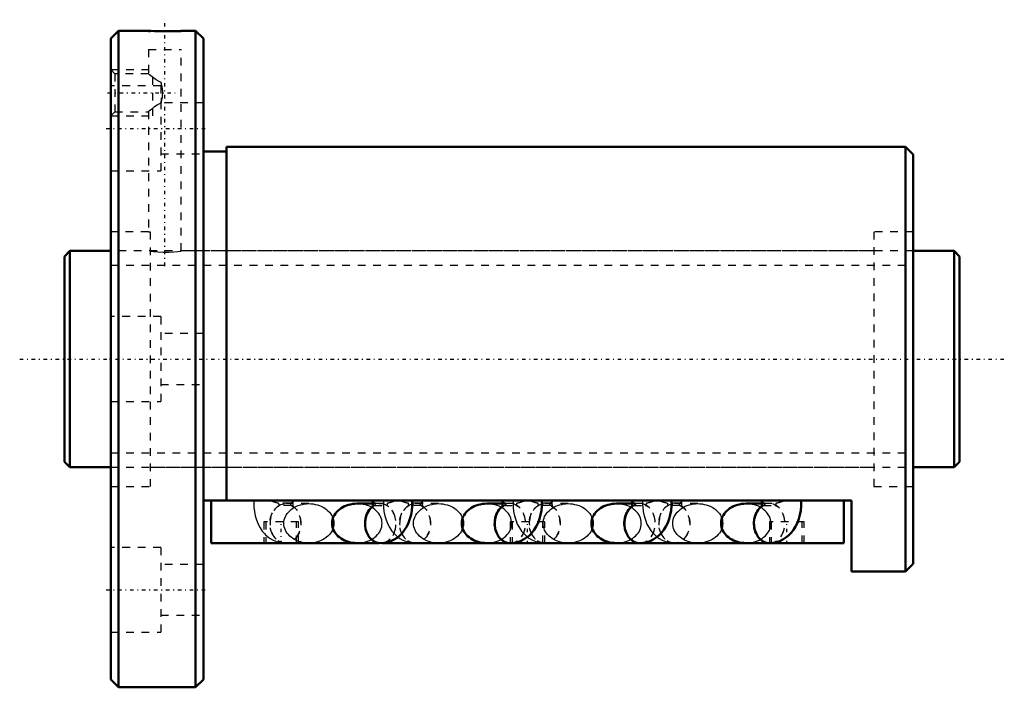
# Model space of a CAD drawing. Header units: millimetres. Extents: x -6 to 122, y -42 to 44.
import ezdxf

# ---------------------------------------------------------------- set-up
doc = ezdxf.new("R2010")
doc.units = ezdxf.units.MM
doc.linetypes.add('Center', pattern=[1.5, 0.45, -0.5, 0.05, -0.5])
doc.linetypes.add('Dashed', pattern=[2, 1, -1])
for name, color, linetype, lineweight in [('2d ConnectionPoints', 7, 'Continuous', 50), ('AM_0', 7, 'Continuous', 50), ('AM_5', 3, 'Continuous', 25), ('AM_7', 7, 'Center', 25), ('AM_9', 6, 'Dashed', 25)]:
    doc.layers.add(name, color=color, linetype=linetype, lineweight=lineweight)

# ---------------------------------------------------------------- blocks, each defined once
blk = doc.blocks.new('1_BIF2806V_10RR_Nut_0_in_BIF2806V_10RRG0_116LC0_000_4')
at = {"layer": 'AM_0'}
for p, q in [((7, 42.5), (6, 41.5)), ((10.88, 42.5), (7, 42.5)), ((7, 42.5), (7, -42.5)), ((17, 42.5), (15.1, 42.5)), ((18, 41.5), (17, 42.5)), ((17, 42.5), (17, -42.5)), ((6, 41.5), (6, -41.5)), ((18, 41.5), (18, -41.5)), ((21, 26.9), (18, 26.9)), ((109, 27.5), (21, 27.5)), ((21, 27.5), (21, -18.33)), ((110, 26.5), (109, 27.5)), ((109, 27.5), (109, -27.5)), ((110, 26.5), (110, -26.5)), ((102, -18.33), (18, -18.33)), ((19, -23.83), (19, -18.33)), ((39.97, -18.72), (37.93, -18.72)), ((56.78, -18.72), (54.73, -18.72)), ((73.58, -18.72), (71.53, -18.72)), ((90.38, -18.72), (88.33, -18.72)), ((101, -23.83), (101, -18.33)), ((102, -27.5), (102, -18.33)), ((40.78, -23.83), (19, -23.83)), ((37.93, -23.82), (40.71, -23.82)), ((101, -23.83), (41.11, -23.83)), ((54.73, -23.82), (57.58, -23.82)), ((71.53, -23.82), (74.38, -23.82)), ((88.33, -23.82), (91.18, -23.82)), ((109, -27.5), (110, -26.5)), ((102, -27.5), (109, -27.5)), ((6, -41.5), (7, -42.5)), ((17, -42.5), (18, -41.5)), ((7, -42.5), (17, -42.5))]:
    blk.add_line(p, q, dxfattribs=at)
for points in [[(15.12, 42.5), (15.07, 42.5), (14.79, 42.48), (14.31, 42.47), (13.69, 42.45), (12.98, 42.45), (12.28, 42.45), (11.66, 42.47), (11.19, 42.49), (10.92, 42.5), (10.88, 42.5)], [(37.93, -18.72), (37.64, -18.73), (37.36, -18.76), (37.09, -18.81), (36.82, -18.87), (36.56, -18.96), (36.31, -19.06), (36.07, -19.18), (35.85, -19.32), (35.64, -19.47), (35.45, -19.63), (35.27, -19.81), (35.12, -20), (34.99, -20.19), (34.88, -20.4), (34.8, -20.61), (34.74, -20.83), (34.7, -21.05), (34.69, -21.27), (34.7, -21.49), (34.74, -21.71), (34.8, -21.93), (34.88, -22.14), (34.99, -22.35), (35.12, -22.55), (35.27, -22.73), (35.45, -22.91), (35.64, -23.07), (35.85, -23.22), (36.07, -23.36), (36.31, -23.48), (36.56, -23.58), (36.82, -23.67), (37.09, -23.73), (37.36, -23.78), (37.64, -23.81), (37.93, -23.82)], [(39.92, -18.33), (39.93, -18.39), (39.96, -18.51), (39.97, -18.66), (39.97, -18.83), (39.96, -18.98), (39.93, -19.11), (39.9, -19.19), (39.89, -19.21)], [(40.96, -23.84), (41.42, -23.81), (41.87, -23.72), (42.3, -23.57), (42.71, -23.38), (43.1, -23.13), (43.46, -22.84), (43.79, -22.49), (44.09, -22.11), (44.36, -21.68), (44.59, -21.2), (44.78, -20.7), (44.92, -20.16), (45.02, -19.61), (45.07, -19.05), (45.07, -18.48), (45.06, -18.33)], [(54.73, -18.72), (54.44, -18.73), (54.16, -18.76), (53.89, -18.81), (53.62, -18.87), (53.36, -18.96), (53.11, -19.06), (52.87, -19.18), (52.65, -19.32), (52.44, -19.47), (52.25, -19.63), (52.07, -19.81), (51.92, -20), (51.79, -20.19), (51.68, -20.4), (51.6, -20.61), (51.54, -20.83), (51.5, -21.05), (51.49, -21.27), (51.5, -21.49), (51.54, -21.71), (51.6, -21.93), (51.68, -22.14), (51.79, -22.35), (51.92, -22.55), (52.07, -22.73), (52.25, -22.91), (52.44, -23.07), (52.65, -23.22), (52.87, -23.36), (53.11, -23.48), (53.36, -23.58), (53.62, -23.67), (53.89, -23.73), (54.16, -23.78), (54.44, -23.81), (54.73, -23.82)], [(56.72, -18.32), (56.74, -18.36), (56.76, -18.47), (56.78, -18.62), (56.79, -18.79), (56.77, -18.95), (56.75, -19.09), (56.72, -19.18), (56.7, -19.21), (56.7, -19.21)], [(57.76, -23.83), (58.22, -23.8), (58.67, -23.71), (59.1, -23.56), (59.51, -23.37), (59.89, -23.12), (60.25, -22.83), (60.58, -22.48), (60.88, -22.1), (61.15, -21.67), (61.38, -21.2), (61.57, -20.69), (61.71, -20.15), (61.81, -19.6), (61.86, -19.04), (61.86, -18.48), (61.85, -18.33)], [(71.53, -18.72), (71.24, -18.73), (70.96, -18.76), (70.69, -18.81), (70.42, -18.87), (70.16, -18.96), (69.91, -19.06), (69.67, -19.18), (69.45, -19.32), (69.24, -19.47), (69.05, -19.63), (68.87, -19.81), (68.72, -20), (68.59, -20.19), (68.48, -20.4), (68.4, -20.61), (68.34, -20.83), (68.3, -21.05), (68.29, -21.27), (68.3, -21.49), (68.34, -21.71), (68.4, -21.93), (68.48, -22.14), (68.59, -22.35), (68.72, -22.55), (68.87, -22.73), (69.05, -22.91), (69.24, -23.07), (69.45, -23.22), (69.67, -23.36), (69.91, -23.48), (70.16, -23.58), (70.42, -23.67), (70.69, -23.73), (70.96, -23.78), (71.24, -23.81), (71.53, -23.82)], [(73.52, -18.32), (73.54, -18.36), (73.56, -18.47), (73.58, -18.62), (73.59, -18.79), (73.57, -18.95), (73.55, -19.09), (73.52, -19.18), (73.5, -19.21), (73.5, -19.21)], [(74.56, -23.83), (75.02, -23.8), (75.47, -23.71), (75.9, -23.56), (76.31, -23.37), (76.69, -23.12), (77.05, -22.83), (77.38, -22.48), (77.68, -22.1), (77.95, -21.67), (78.18, -21.2), (78.37, -20.69), (78.51, -20.15), (78.61, -19.6), (78.66, -19.04), (78.66, -18.48), (78.65, -18.33)], [(88.33, -18.72), (88.04, -18.73), (87.76, -18.76), (87.49, -18.81), (87.22, -18.87), (86.96, -18.96), (86.71, -19.06), (86.47, -19.18), (86.25, -19.32), (86.04, -19.47), (85.85, -19.63), (85.67, -19.81), (85.52, -20), (85.39, -20.19), (85.28, -20.4), (85.2, -20.61), (85.14, -20.83), (85.1, -21.05), (85.09, -21.27), (85.1, -21.49), (85.14, -21.71), (85.2, -21.93), (85.28, -22.14), (85.39, -22.35), (85.52, -22.55), (85.67, -22.73), (85.85, -22.91), (86.04, -23.07), (86.25, -23.22), (86.47, -23.36), (86.71, -23.48), (86.96, -23.58), (87.22, -23.67), (87.49, -23.73), (87.76, -23.78), (88.04, -23.81), (88.33, -23.82)], [(90.32, -18.32), (90.34, -18.36), (90.36, -18.47), (90.38, -18.62), (90.39, -18.79), (90.37, -18.95), (90.35, -19.09), (90.32, -19.18), (90.3, -19.21), (90.3, -19.21)], [(91.36, -23.83), (91.82, -23.8), (92.27, -23.71), (92.7, -23.56), (93.11, -23.37), (93.49, -23.12), (93.85, -22.83), (94.18, -22.48), (94.48, -22.1), (94.75, -21.67), (94.98, -21.2), (95.17, -20.69), (95.31, -20.15), (95.41, -19.6), (95.46, -19.04), (95.46, -18.48), (95.45, -18.33)]]:
    blk.add_lwpolyline(points, dxfattribs=at)
for centre, major_axis, start_param, end_param in [((40.96, -21.29), (0, 2.55), 0.538049, 3.141355), ((40.96, -21.27), (0, -2.55), 3.688267, 4.716311), ((57.76, -21.29), (0, 2.54), 0.546419, 3.142606), ((57.76, -21.27), (0, -2.55), 3.667029, 5.239387), ((74.56, -21.29), (0, 2.54), 0.546419, 3.142606), ((74.56, -21.27), (0, -2.55), 3.667029, 5.239387), ((91.36, -21.29), (0, 2.54), 0.546419, 3.142606), ((91.36, -21.27), (0, -2.55), 3.667029, 5.239387)]:
    blk.add_ellipse(centre, major_axis=major_axis, ratio=0.788011, start_param=start_param, end_param=end_param, dxfattribs=at)
at = {"layer": 'AM_5', "linetype": 'Dashed'}
for p, q in [((6, 37.5), (10.88, 37.5)), ((11.44, 31.5), (11.44, 37.5)), ((6, 31.5), (10.88, 31.5))]:
    blk.add_line(p, q, dxfattribs=at)
at = {"layer": 'AM_7'}
for p, q in [((13, 12.05), (13, 43.95)), ((5.6, 34.5), (14.37, 34.5)), ((5.4, 29.88), (18.6, 29.88)), ((28.08, -23.97), (28.08, -20.94)), ((60, -23.97), (60, -20.94)), ((93.6, -23.97), (93.6, -20.94)), ((5.4, -29.88), (18.6, -29.88))]:
    blk.add_line(p, q, dxfattribs=at)
at = {"layer": 'AM_9'}
for p, q in [((10.88, 42.5), (10.88, 42.39)), ((15.12, 42.39), (10.88, 42.39)), ((15.12, 42.39), (15.12, 42.5)), ((10.88, 40.09), (15.12, 40.09)), ((10.88, 40.09), (10.88, 36.94)), ((15.12, 14), (15.12, 40.09)), ((6.54, 36.96), (6, 37.5)), ((10.9, 36.96), (6.54, 36.96)), ((6.54, 36.96), (6.54, 32.04)), ((12.55, 35.82), (12.55, 33.18)), ((12.5, 35.38), (6, 35.38)), ((12.5, 35.38), (12.5, 24.38)), ((18, 33.18), (12.5, 33.18)), ((6, 31.5), (6.54, 32.04)), ((6.54, 32.04), (10.9, 32.04)), ((10.88, 32.06), (10.88, 16.5)), ((12.5, 26.58), (18, 26.58)), ((6, 24.38), (12.5, 24.38)), ((10.9, 16.5), (6, 16.5)), ((10.88, 16.5), (11.1, 16.47)), ((11.1, 16.47), (11.1, -16.5)), ((104.9, 16.5), (104.9, -16.5)), ((110, 16.5), (104.9, 16.5)), ((104.9, 14), (15.12, 14)), ((12.5, 5.5), (6, 5.5)), ((12.5, 5.5), (12.5, -5.5)), ((18, 3.3), (12.5, 3.3)), ((12.5, -3.3), (18, -3.3)), ((6, -5.5), (12.5, -5.5)), ((11.1, -14), (104.9, -14)), ((6, -16.5), (11.1, -16.5)), ((104.9, -16.5), (110, -16.5)), ((29.3, -18.64), (27.78, -18.64)), ((29.4, -18.94), (27.88, -18.94)), ((31.67, -18.72), (28.64, -18.72)), ((40.96, -18.72), (39.97, -18.72)), ((40.18, -18.94), (41.74, -18.94)), ((40.28, -18.64), (41.84, -18.64)), ((46.1, -18.64), (44.58, -18.64)), ((46.2, -18.94), (44.68, -18.94)), ((48.47, -18.72), (45.44, -18.72)), ((57.76, -18.72), (56.78, -18.72)), ((57, -18.94), (58.52, -18.94)), ((57.1, -18.64), (58.62, -18.64)), ((62.9, -18.64), (61.38, -18.64)), ((63, -18.94), (61.48, -18.94)), ((65.27, -18.72), (62.24, -18.72)), ((74.56, -18.72), (73.58, -18.72)), ((73.8, -18.94), (75.32, -18.94)), ((73.9, -18.64), (75.42, -18.64)), ((79.7, -18.64), (78.18, -18.64)), ((79.8, -18.94), (78.28, -18.94)), ((82.07, -18.72), (79.04, -18.72)), ((91.36, -18.72), (90.38, -18.72)), ((90.6, -18.94), (92.12, -18.94)), ((90.7, -18.64), (92.22, -18.64)), ((30.33, -21.08), (25.83, -21.08)), ((25.83, -21.08), (25.83, -23.83)), ((26.08, -21.08), (26.08, -23.83)), ((30.08, -23.83), (30.08, -21.08)), ((30.33, -23.83), (30.33, -21.08)), ((62.25, -21.08), (57.75, -21.08)), ((57.75, -21.08), (57.75, -23.83)), ((58, -21.08), (58, -23.83)), ((62, -23.83), (62, -21.08)), ((62.25, -23.83), (62.25, -21.08)), ((95.85, -21.08), (91.35, -21.08)), ((91.35, -21.08), (91.35, -23.83)), ((91.6, -21.08), (91.6, -23.83)), ((95.6, -23.83), (95.6, -21.08)), ((95.85, -23.83), (95.85, -21.08)), ((28.64, -23.82), (31.67, -23.82)), ((40.71, -23.82), (40.96, -23.82)), ((41.11, -23.83), (40.78, -23.83)), ((45.44, -23.82), (48.47, -23.82)), ((57.58, -23.82), (57.76, -23.82)), ((62, -23.82), (62.05, -23.82)), ((62.05, -23.82), (62.24, -23.83)), ((62.24, -23.82), (65.27, -23.82)), ((74.38, -23.82), (74.56, -23.82)), ((79.04, -23.82), (82.07, -23.82)), ((91.18, -23.82), (91.36, -23.82)), ((12.5, -24.38), (6, -24.38)), ((12.5, -24.38), (12.5, -35.38)), ((18, -26.58), (12.5, -26.58)), ((12.5, -33.18), (18, -33.18)), ((6, -35.38), (12.5, -35.38))]:
    blk.add_line(p, q, dxfattribs=at)
for points in [[(12.55, 35.82), (12.21, 35.97), (11.89, 36.16), (11.37, 36.54), (11.04, 36.82), (10.89, 36.94), (10.88, 36.96)], [(12.55, 33.18), (12.71, 33.91), (12.75, 34.66), (12.68, 35.24), (12.55, 35.82)], [(10.88, 32.04), (10.9, 32.06), (11.04, 32.18), (11.2, 32.31), (11.39, 32.47), (11.68, 32.69), (12.02, 32.92), (12.55, 33.18)], [(11.1, 13.97), (11.52, 13.92), (12.11, 13.87), (12.8, 13.84), (13.51, 13.85), (14.16, 13.89), (14.68, 13.94), (15.02, 13.98), (15.12, 14)], [(24.55, -18.33), (24.53, -18.6), (24.55, -19.16), (24.61, -19.73), (24.72, -20.28), (24.88, -20.83), (25.09, -21.36), (25.36, -21.86), (25.64, -22.27), (25.96, -22.64), (26.07, -22.76)], [(31.67, -23.82), (31.39, -23.81), (31.11, -23.78), (30.84, -23.73), (30.57, -23.67), (30.31, -23.58), (30.06, -23.48), (29.82, -23.36), (29.59, -23.22), (29.39, -23.07), (29.2, -22.91), (29.02, -22.73), (28.87, -22.55), (28.74, -22.35), (28.63, -22.14), (28.55, -21.93), (28.49, -21.71), (28.45, -21.49), (28.44, -21.27), (28.45, -21.05), (28.49, -20.83), (28.55, -20.61), (28.63, -20.4), (28.74, -20.19), (28.87, -20), (29.02, -19.81), (29.2, -19.63), (29.39, -19.47), (29.59, -19.32), (29.82, -19.18), (30.06, -19.06), (30.31, -18.96), (30.57, -18.87), (30.84, -18.81), (31.11, -18.76), (31.39, -18.73), (31.67, -18.72)], [(29.36, -18.93), (29.37, -18.93), (29.54, -19.04), (29.64, -19.14), (29.69, -19.2), (29.7, -19.21)], [(29.61, -18.72), (29.62, -18.65), (29.63, -18.49), (29.66, -18.37), (29.68, -18.32)], [(29.68, -19.17), (29.66, -19.1), (29.63, -18.97), (29.62, -18.82), (29.61, -18.72)], [(31.67, -18.72), (31.96, -18.73), (32.24, -18.76), (32.51, -18.81), (32.78, -18.87), (33.04, -18.96), (33.29, -19.06), (33.53, -19.18), (33.75, -19.32), (33.96, -19.47), (34.15, -19.63), (34.33, -19.81), (34.48, -20), (34.61, -20.19), (34.72, -20.4), (34.8, -20.61), (34.86, -20.83), (34.9, -21.05), (34.91, -21.27)], [(41.16, -21.27), (41.15, -21.05), (41.11, -20.83), (41.05, -20.61), (40.97, -20.4), (40.86, -20.19), (40.73, -20), (40.58, -19.81), (40.4, -19.63), (40.21, -19.47), (40.01, -19.32), (39.78, -19.18), (39.54, -19.06), (39.29, -18.96), (39.03, -18.87), (38.76, -18.81), (38.49, -18.76), (38.21, -18.73), (37.93, -18.72)], [(39.92, -19.17), (39.99, -19.09), (40.14, -18.98), (40.21, -18.93)], [(41.35, -18.33), (41.33, -18.6), (41.33, -18.79)], [(41.33, -18.79), (41.35, -19.16), (41.41, -19.73), (41.52, -20.28), (41.68, -20.83), (41.89, -21.36), (42.16, -21.86), (42.44, -22.27), (42.76, -22.64), (43.11, -22.97), (43.2, -23.04)], [(48.47, -23.82), (48.19, -23.81), (47.91, -23.78), (47.64, -23.73), (47.37, -23.67), (47.11, -23.58), (46.86, -23.48), (46.62, -23.36), (46.39, -23.22), (46.19, -23.07), (46, -22.91), (45.82, -22.73), (45.67, -22.55), (45.54, -22.35), (45.43, -22.14), (45.35, -21.93), (45.29, -21.71), (45.25, -21.49), (45.24, -21.27), (45.25, -21.05), (45.29, -20.83), (45.35, -20.61), (45.43, -20.4), (45.54, -20.19), (45.67, -20), (45.82, -19.81), (46, -19.63), (46.19, -19.47), (46.39, -19.32), (46.62, -19.18), (46.86, -19.06), (47.11, -18.96), (47.37, -18.87), (47.64, -18.81), (47.91, -18.76), (48.19, -18.73), (48.47, -18.72)], [(46.16, -18.93), (46.17, -18.93), (46.34, -19.04), (46.44, -19.14), (46.49, -19.2), (46.5, -19.21)], [(46.48, -19.17), (46.46, -19.1), (46.43, -18.97), (46.42, -18.82), (46.42, -18.65), (46.43, -18.49), (46.46, -18.37), (46.48, -18.32)], [(48.47, -18.72), (48.76, -18.73), (49.04, -18.76), (49.31, -18.81), (49.58, -18.87), (49.84, -18.96), (50.09, -19.06), (50.33, -19.18), (50.55, -19.32), (50.76, -19.47), (50.95, -19.63), (51.13, -19.81), (51.28, -20), (51.41, -20.19), (51.52, -20.4), (51.6, -20.61), (51.66, -20.83), (51.7, -21.05), (51.71, -21.27)], [(57.96, -21.27), (57.95, -21.05), (57.91, -20.83), (57.85, -20.61), (57.77, -20.4), (57.66, -20.19), (57.53, -20), (57.38, -19.81), (57.2, -19.63), (57.01, -19.47), (56.81, -19.32), (56.58, -19.18), (56.34, -19.06), (56.09, -18.96), (55.83, -18.87), (55.56, -18.81), (55.29, -18.76), (55.01, -18.73), (54.73, -18.72)], [(56.7, -19.21), (56.71, -19.2), (56.77, -19.13), (56.88, -19.03), (57.03, -18.93)], [(58.15, -18.33), (58.13, -18.6), (58.13, -18.79)], [(58.13, -18.79), (58.15, -19.16), (58.21, -19.73), (58.32, -20.28), (58.48, -20.83), (58.69, -21.36), (58.96, -21.86), (59.24, -22.27), (59.48, -22.55)], [(65.27, -23.82), (64.99, -23.81), (64.71, -23.78), (64.44, -23.73), (64.17, -23.67), (63.91, -23.58), (63.66, -23.48), (63.42, -23.36), (63.19, -23.22), (62.99, -23.07), (62.8, -22.91), (62.62, -22.73), (62.47, -22.55), (62.34, -22.35), (62.23, -22.14), (62.15, -21.93), (62.09, -21.71), (62.05, -21.49), (62.04, -21.27), (62.05, -21.05), (62.09, -20.83), (62.15, -20.61), (62.23, -20.4), (62.34, -20.19), (62.47, -20), (62.62, -19.81), (62.8, -19.63), (62.99, -19.47), (63.19, -19.32), (63.42, -19.18), (63.66, -19.06), (63.91, -18.96), (64.17, -18.87), (64.44, -18.81), (64.71, -18.76), (64.99, -18.73), (65.27, -18.72)], [(62.96, -18.93), (62.97, -18.93), (63.14, -19.04), (63.24, -19.14), (63.29, -19.2), (63.3, -19.21)], [(63.21, -18.72), (63.22, -18.65), (63.23, -18.49), (63.26, -18.37), (63.28, -18.32)], [(63.28, -19.17), (63.26, -19.1), (63.23, -18.97), (63.22, -18.82), (63.21, -18.72)], [(65.27, -18.72), (65.56, -18.73), (65.84, -18.76), (66.11, -18.81), (66.38, -18.87), (66.64, -18.96), (66.89, -19.06), (67.13, -19.18), (67.35, -19.32), (67.56, -19.47), (67.75, -19.63), (67.93, -19.81), (68.08, -20), (68.21, -20.19), (68.32, -20.4), (68.4, -20.61), (68.46, -20.83), (68.5, -21.05), (68.51, -21.27)], [(74.76, -21.27), (74.75, -21.05), (74.71, -20.83), (74.65, -20.61), (74.57, -20.4), (74.46, -20.19), (74.33, -20), (74.18, -19.81), (74, -19.63), (73.81, -19.47), (73.61, -19.32), (73.38, -19.18), (73.14, -19.06), (72.89, -18.96), (72.63, -18.87), (72.36, -18.81), (72.09, -18.76), (71.81, -18.73), (71.53, -18.72)], [(73.5, -19.21), (73.51, -19.2), (73.57, -19.13), (73.68, -19.03), (73.83, -18.93)], [(74.95, -18.33), (74.93, -18.6), (74.93, -18.79)], [(74.93, -18.79), (74.95, -19.16), (75.01, -19.73), (75.12, -20.28), (75.28, -20.83), (75.49, -21.36), (75.76, -21.86), (76.04, -22.27), (76.28, -22.55)], [(82.07, -23.82), (81.79, -23.81), (81.51, -23.78), (81.24, -23.73), (80.97, -23.67), (80.71, -23.58), (80.46, -23.48), (80.22, -23.36), (79.99, -23.22), (79.79, -23.07), (79.6, -22.91), (79.42, -22.73), (79.27, -22.55), (79.14, -22.35), (79.03, -22.14), (78.95, -21.93), (78.89, -21.71), (78.85, -21.49), (78.84, -21.27), (78.85, -21.05), (78.89, -20.83), (78.95, -20.61), (79.03, -20.4), (79.14, -20.19), (79.27, -20), (79.42, -19.81), (79.6, -19.63), (79.79, -19.47), (79.99, -19.32), (80.22, -19.18), (80.46, -19.06), (80.71, -18.96), (80.97, -18.87), (81.24, -18.81), (81.51, -18.76), (81.79, -18.73), (82.07, -18.72)], [(79.76, -18.93), (79.77, -18.93), (79.94, -19.04), (80.04, -19.14), (80.09, -19.2), (80.1, -19.21)], [(80.01, -18.72), (80.02, -18.65), (80.03, -18.49), (80.06, -18.37), (80.08, -18.32)], [(80.08, -19.17), (80.06, -19.1), (80.03, -18.97), (80.02, -18.82), (80.01, -18.72)], [(82.07, -18.72), (82.36, -18.73), (82.64, -18.76), (82.91, -18.81), (83.18, -18.87), (83.44, -18.96), (83.69, -19.06), (83.93, -19.18), (84.15, -19.32), (84.36, -19.47), (84.55, -19.63), (84.73, -19.81), (84.88, -20), (85.01, -20.19), (85.12, -20.4), (85.2, -20.61), (85.26, -20.83), (85.3, -21.05), (85.31, -21.27)], [(91.56, -21.27), (91.55, -21.05), (91.51, -20.83), (91.45, -20.61), (91.37, -20.4), (91.26, -20.19), (91.13, -20), (90.98, -19.81), (90.8, -19.63), (90.61, -19.47), (90.41, -19.32), (90.18, -19.18), (89.94, -19.06), (89.69, -18.96), (89.43, -18.87), (89.16, -18.81), (88.89, -18.76), (88.61, -18.73), (88.33, -18.72)], [(90.3, -19.21), (90.31, -19.2), (90.37, -19.13), (90.48, -19.03), (90.63, -18.93)], [(29.7, -19.21), (29.7, -19.21), (29.68, -19.18), (29.68, -19.17)], [(39.89, -19.21), (39.89, -19.21), (39.92, -19.18), (39.92, -19.17)], [(46.5, -19.21), (46.5, -19.21), (46.48, -19.18), (46.48, -19.17)], [(63.3, -19.21), (63.3, -19.21), (63.28, -19.18), (63.28, -19.17)], [(80.1, -19.21), (80.1, -19.21), (80.08, -19.18), (80.08, -19.17)], [(34.91, -21.27), (34.9, -21.49), (34.86, -21.71), (34.8, -21.93), (34.72, -22.14), (34.61, -22.35), (34.48, -22.55), (34.33, -22.73), (34.15, -22.91), (33.96, -23.07), (33.75, -23.22), (33.53, -23.36), (33.29, -23.48), (33.04, -23.58), (32.78, -23.67), (32.51, -23.73), (32.24, -23.78), (31.96, -23.81), (31.67, -23.82)], [(37.93, -23.82), (38.21, -23.81), (38.49, -23.78), (38.76, -23.73), (39.03, -23.67), (39.29, -23.58), (39.54, -23.48), (39.78, -23.36), (40.01, -23.22), (40.21, -23.07), (40.4, -22.91), (40.58, -22.73), (40.73, -22.55), (40.86, -22.35), (40.97, -22.14), (41.05, -21.93), (41.11, -21.71), (41.15, -21.49), (41.16, -21.27)], [(51.71, -21.27), (51.7, -21.49), (51.66, -21.71), (51.6, -21.93), (51.52, -22.14), (51.41, -22.35), (51.28, -22.55), (51.13, -22.73), (50.95, -22.91), (50.76, -23.07), (50.55, -23.22), (50.33, -23.36), (50.09, -23.48), (49.84, -23.58), (49.58, -23.67), (49.31, -23.73), (49.04, -23.78), (48.76, -23.81), (48.47, -23.82)], [(54.73, -23.82), (55.01, -23.81), (55.29, -23.78), (55.56, -23.73), (55.83, -23.67), (56.09, -23.58), (56.34, -23.48), (56.58, -23.36), (56.81, -23.22), (57.01, -23.07), (57.2, -22.91), (57.38, -22.73), (57.53, -22.55), (57.66, -22.35), (57.77, -22.14), (57.85, -21.93), (57.91, -21.71), (57.95, -21.49), (57.96, -21.27)], [(68.51, -21.27), (68.5, -21.49), (68.46, -21.71), (68.4, -21.93), (68.32, -22.14), (68.21, -22.35), (68.08, -22.55), (67.93, -22.73), (67.75, -22.91), (67.56, -23.07), (67.35, -23.22), (67.13, -23.36), (66.89, -23.48), (66.64, -23.58), (66.38, -23.67), (66.11, -23.73), (65.84, -23.78), (65.56, -23.81), (65.27, -23.82)], [(71.53, -23.82), (71.81, -23.81), (72.09, -23.78), (72.36, -23.73), (72.63, -23.67), (72.89, -23.58), (73.14, -23.48), (73.38, -23.36), (73.61, -23.22), (73.81, -23.07), (74, -22.91), (74.18, -22.73), (74.33, -22.55), (74.46, -22.35), (74.57, -22.14), (74.65, -21.93), (74.71, -21.71), (74.75, -21.49), (74.76, -21.27)], [(85.31, -21.27), (85.3, -21.49), (85.26, -21.71), (85.2, -21.93), (85.12, -22.14), (85.01, -22.35), (84.88, -22.55), (84.73, -22.73), (84.55, -22.91), (84.36, -23.07), (84.15, -23.22), (83.93, -23.36), (83.69, -23.48), (83.44, -23.58), (83.18, -23.67), (82.91, -23.73), (82.64, -23.78), (82.36, -23.81), (82.07, -23.82)], [(88.33, -23.82), (88.61, -23.81), (88.89, -23.78), (89.16, -23.73), (89.43, -23.67), (89.69, -23.58), (89.94, -23.48), (90.18, -23.36), (90.41, -23.22), (90.61, -23.07), (90.8, -22.91), (90.98, -22.73), (91.13, -22.55), (91.26, -22.35), (91.37, -22.14), (91.45, -21.93), (91.51, -21.71), (91.55, -21.49), (91.56, -21.27)], [(26.07, -22.76), (26.31, -22.97), (26.68, -23.24), (27.07, -23.46), (27.49, -23.63), (27.96, -23.76), (28.43, -23.82), (28.64, -23.83)], [(59.48, -22.55), (59.56, -22.64), (59.91, -22.97), (60, -23.04)], [(76.28, -22.55), (76.36, -22.64), (76.71, -22.97), (76.8, -23.04)], [(43.2, -23.04), (43.48, -23.24), (43.87, -23.46), (44.29, -23.63), (44.76, -23.76), (45.23, -23.82), (45.44, -23.83)], [(60, -23.04), (60.28, -23.24), (60.67, -23.46), (61.09, -23.63), (61.56, -23.76), (62, -23.82)], [(76.8, -23.04), (77.08, -23.24), (77.47, -23.46), (77.89, -23.63), (78.36, -23.76), (78.83, -23.82), (79.04, -23.83)]]:
    blk.add_lwpolyline(points, dxfattribs=at)
for centre, major_axis, ratio, start_param, end_param in [((28.64, -21.29), (0, -2.54), 0.788011, 3.530835, 9.035536), ((27.28, -17.47), (-2.39, 0.85), 0.394005, 1.483269, 1.915556), ((27.88, -18.74), (0, 0.2), 0.615661, 1.047198, 3.141593), ((29.4, -18.74), (0, 0.2), 0.615661, 1.047198, 3.141593), ((27.28, -17.47), (-2.39, 0.85), 0.394005, 2.694041, 3.126328), ((40.96, -21.27), (0, -2.55), 0.788011, 4.716311, 9.971452), ((42.32, -17.47), (-2.4, -0.85), 0.394005, 0.011623, 0.4381), ((40.96, -21.29), (0, 2.55), 0.788011, 0.398694, 0.538049), ((40.18, -18.74), (0, -0.2), 0.615661, 0, 2.094395), ((40.96, -21.29), (0, 2.55), 0.788011, 3.141355, 5.884491), ((41.74, -18.74), (0, -0.2), 0.615661, 6.283185, 8.37758), ((42.32, -17.47), (-2.4, -0.85), 0.394005, 1.235489, 1.661965), ((45.44, -21.29), (0, -2.54), 0.788011, 3.530835, 9.035536), ((44.08, -17.47), (-2.39, 0.85), 0.394005, 1.483269, 1.915556), ((44.68, -18.74), (0, 0.2), 0.615661, 1.047198, 3.141593), ((46.2, -18.74), (0, 0.2), 0.615661, 1.047198, 3.141593), ((44.08, -17.47), (-2.39, 0.85), 0.394005, 2.694041, 3.126328), ((57.76, -21.27), (0, -2.55), 0.788011, 5.239387, 9.950215), ((57.76, -21.29), (0, 2.54), 0.788011, 0.389242, 0.546419), ((59.12, -17.47), (-2.39, -0.85), 0.394005, 0.015265, 0.447552), ((57, -18.74), (0, -0.2), 0.615661, 0, 2.094395), ((57.76, -21.29), (0, 2.54), 0.788011, 3.142606, 5.893943), ((58.52, -18.74), (0, -0.2), 0.615661, 0, 2.094395), ((59.12, -17.47), (-2.39, -0.85), 0.394005, 1.226036, 1.658323), ((62.24, -21.29), (0, -2.54), 0.788011, 3.530835, 9.035536), ((60.88, -17.47), (-2.39, 0.85), 0.394005, 1.483269, 1.915556), ((61.48, -18.74), (0, 0.2), 0.615661, 1.047198, 3.141593), ((63, -18.74), (0, 0.2), 0.615661, 1.047198, 3.141593), ((60.88, -17.47), (-2.39, 0.85), 0.394005, 2.694041, 3.126328), ((74.56, -21.27), (0, -2.55), 0.788011, 5.239387, 9.950215), ((74.56, -21.29), (0, 2.54), 0.788011, 0.389242, 0.546419), ((75.92, -17.47), (-2.39, -0.85), 0.394005, 0.015265, 0.447552), ((73.8, -18.74), (0, -0.2), 0.615661, 6.283185, 8.37758), ((74.56, -21.29), (0, 2.54), 0.788011, 3.142606, 5.893943), ((75.32, -18.74), (0, -0.2), 0.615661, 6.283185, 8.37758), ((75.92, -17.47), (-2.39, -0.85), 0.394005, 1.226036, 1.658323), ((79.04, -21.29), (0, -2.54), 0.788011, 3.530835, 9.035536), ((77.68, -17.47), (-2.39, 0.85), 0.394005, 1.483269, 1.915556), ((78.28, -18.74), (0, 0.2), 0.615661, 1.047198, 3.141593), ((79.8, -18.74), (0, 0.2), 0.615661, 1.047198, 3.141593), ((77.68, -17.47), (-2.39, 0.85), 0.394005, 2.694041, 3.126328), ((91.36, -21.27), (0, -2.55), 0.788011, 5.239387, 9.950215), ((91.36, -21.29), (0, 2.54), 0.788011, 0.389242, 0.546419), ((92.72, -17.47), (-2.39, -0.85), 0.394005, 0.015265, 0.447552), ((90.6, -18.74), (0, -0.2), 0.615661, 0, 2.094395), ((91.36, -21.29), (0, 2.54), 0.788011, 3.142606, 5.893943), ((92.12, -18.74), (0, -0.2), 0.615661, 0, 2.094395), ((92.72, -17.47), (-2.39, -0.85), 0.394005, 1.226036, 1.658323)]:
    blk.add_ellipse(centre, major_axis=major_axis, ratio=ratio, start_param=start_param, end_param=end_param, dxfattribs=at)
for centre in [(28.64, -21.27), (45.44, -21.27), (62.24, -21.27), (79.04, -21.27)]:
    blk.add_ellipse(centre, major_axis=(0, -2.55), ratio=0.788011, dxfattribs=at)
blk = doc.blocks.new('2_BIF2806V_10RR000_Shaft_0_in_BIF2806V_10RRG0_116LC0_000_4')
at = {"layer": 'AM_0'}
for p, q in [((0.7, 14), (0, 13.3)), ((0, 13.3), (0, -13.3)), ((0.7, 14), (0.7, -14)), ((6, 14), (0.7, 14)), ((115.3, 14), (110, 14)), ((116, 13.3), (115.3, 14)), ((115.3, 14), (115.3, -14)), ((116, 13.3), (116, -13.3)), ((0, -13.3), (0.7, -14)), ((0.7, -14), (6, -14)), ((110, -14), (115.3, -14)), ((115.3, -14), (116, -13.3))]:
    blk.add_line(p, q, dxfattribs=at)
at = {"layer": 'AM_5', "linetype": 'Dashed'}
for p, q in [((6, 12.1595), (110, 12.1595)), ((6, -12.1595), (110, -12.1595))]:
    blk.add_line(p, q, dxfattribs=at)
at = {"layer": 'AM_7'}
blk.add_line((-5.8, 0), (121.8, 0), dxfattribs=at)
at = {"layer": 'AM_9'}
for p, q in [((110, 14), (6, 14)), ((6, -14), (110, -14))]:
    blk.add_line(p, q, dxfattribs=at)

msp = doc.modelspace()

# ---------------------------------------------------------------- linework, layer by layer
at = {"layer": '2d ConnectionPoints'}
for p in [(0, 0), (6, 0)]:
    msp.add_point(p, dxfattribs=at)

# ---------------------------------------------------------------- block references
for name in ['1_BIF2806V_10RR_Nut_0_in_BIF2806V_10RRG0_116LC0_000_4', '2_BIF2806V_10RR000_Shaft_0_in_BIF2806V_10RRG0_116LC0_000_4']:
    msp.add_blockref(name, (0, 0))

doc.saveas('drawing.dxf')
